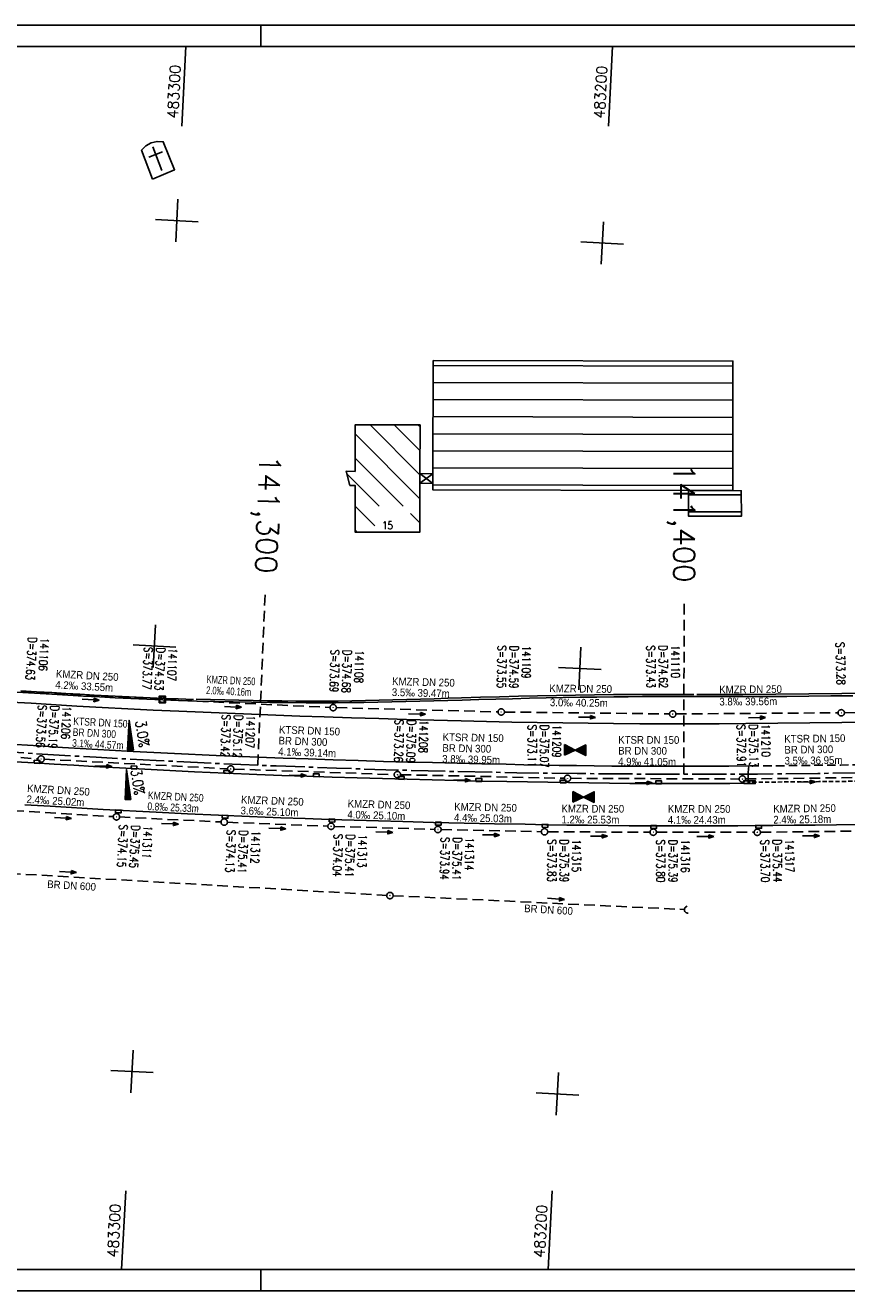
# Model space of a CAD drawing. Extents: x 4513629 to 4514764, y 5483662 to 5483959.
# Tile 3 of 6: x 4513969 to 4514162, y 5483662 to 5483959. Entities that reach past the tile are written whole.
import ezdxf
from ezdxf.enums import TextEntityAlignment as Align

# ---------------------------------------------------------------- set-up
doc = ezdxf.new("R2010")
doc.units = 0
doc.header["$LTSCALE"] = 10
doc.header["$MEASUREMENT"] = 0
for name, pattern in [('ACHSE', [5.5, 4, -0.5, 0.5, -0.5]), ('LT00', [0]), ('LT11', [0.3, 0.2, -0.1]), ('LT17', [0.15, 0.1, -0.05]), ('STRICHLINIE2', [0.375, 0.25, -0.125])]:
    doc.linetypes.add(name, pattern=pattern)
doc.layers.get('0').update_dxf_attribs({"linetype": 'LT00'})
for name, color, linetype in [('-BESCH', 7, 'STRICHLINIE2'), ('-BESCH-nachrichtlich', 81, 'STRICHLINIE2'), ('-BKAN012', 140, 'LT00'), ('-BKAN013', 140, 'LT00'), ('-BSCH012', 5, 'LT00'), ('-BSCH013', 5, 'LT00'), ('-Halt-Pfeil', 4, 'LT00'), ('A-TEXT-KILOMETER', 30, 'LT17'), ('AX-020', 250, 'ACHSE'), ('DFK_BEB_SCHR', 254, 'LT00'), ('DFK_BEBAUUNG', 250, 'LT00'), ('DFK_HAUS_NR', 250, 'Continuous'), ('HTP_OST', 11, 'LT00'), ('HTP_WEST', 11, 'LT00'), ('MITTELSUE_L', 250, 'LT11'), ('QUER_OST', 11, 'LT00'), ('QUER_WEST', 11, 'LT00'), ('RAHMEN', 250, 'Continuous'), ('SCHLITZRINNE-KATASTER', 182, 'LT17'), ('V1_PARK_MS', 1, 'LT00'), ('V1_SINKK', 182, 'LT00'), ('V_AFBR_BAB', 250, 'LT00'), ('V_KA_MULD', 182, 'LT00'), ('V_KA_PRUF', 182, 'LT00'), ('V_RASTER', 250, 'LT00'), ('V_RINNE', 183, 'LT00'), ('V_SINKK', 182, 'LT00'), ('V_UK_DURCH', 182, 'LT00')]:
    doc.layers.add(name, color=color, linetype=linetype)
doc.styles.add('Haltungsbeschriftung', font='arial.ttf', dxfattribs={"width": 0.75})
doc.styles.add('Kilometrierung', font='romans.shx')
doc.styles.add('ROMANS', font='romans.shx')
doc.styles.add('schachtbeschriftung', font='romans.shx', dxfattribs={"width": 0.75, "height": 0.2})
doc.styles.get("Standard").update_dxf_attribs({"font": 'romans.shx', "width": 0.8})

# ---------------------------------------------------------------- blocks, each defined once
blk = doc.blocks.new('SYMB1107')
at = {"color": 0, "linetype": 'ByBlock'}
for points in [[(-0.2, 0), (-0.196157, 0.039018), (-0.184776, 0.076537), (-0.166294, 0.111114), (-0.141421, 0.141421), (-0.111114, 0.166294), (-0.076537, 0.184776), (-0.039018, 0.196157), (0, 0.2)], [(0, 0.2), (0.039018, 0.196157), (0.076537, 0.184776), (0.111114, 0.166294), (0.141421, 0.141421), (0.166294, 0.111114), (0.184776, 0.076537), (0.196157, 0.039018), (0.2, 0)]]:
    blk.add_lwpolyline(points, dxfattribs=at)
blk = doc.blocks.new('SYMB0003')
at = {"color": 0, "linetype": 'ByBlock'}
for p, q in [((-0.015712, 0), (0.010166, 0.012015)), ((0, -0.021257), (-0.015712, 0)), ((0.010166, 0.012015), (0, -0.021257))]:
    blk.add_line(p, q, dxfattribs=at)
for points in [[(-0.031395, 0.499013), (-0.093691, 0.491144), (-0.154509, 0.475528), (-0.21289, 0.452414), (-0.267913, 0.422164), (-0.318712, 0.385257), (-0.364484, 0.342274), (-0.404509, 0.293893), (-0.438154, 0.240877), (-0.464888, 0.184062), (-0.484292, 0.124345), (-0.496058, 0.062667), (-0.5, 0)], [(-0.5, 0), (-0.496058, -0.062667), (-0.484292, -0.124345), (-0.464888, -0.184062), (-0.438154, -0.240877), (-0.404509, -0.293893), (-0.364485, -0.342274), (-0.318712, -0.385257), (-0.267914, -0.422164), (-0.21289, -0.452414), (-0.154509, -0.475529), (-0.093691, -0.491144), (-0.031395, -0.499014), (0.031395, -0.499014)], [(0.5, 0), (0.496057, 0.062667), (0.484292, 0.124345), (0.464888, 0.184062), (0.438153, 0.240877), (0.404509, 0.293893), (0.364484, 0.342274), (0.318712, 0.385257), (0.267913, 0.422164), (0.21289, 0.452414), (0.154509, 0.475528), (0.093691, 0.491144), (0.031395, 0.499013), (-0.031395, 0.499013)], [(0.031395, -0.499014), (0.093691, -0.491144), (0.154509, -0.475529), (0.21289, -0.452414), (0.267914, -0.422164), (0.318712, -0.385257), (0.364485, -0.342274), (0.404509, -0.293893), (0.438154, -0.240877), (0.464889, -0.184062), (0.484292, -0.124345), (0.496058, -0.062667), (0.5, 0)]]:
    blk.add_lwpolyline(points, dxfattribs=at)
blk = doc.blocks.new('SYMB1210')
at = {"color": 0, "linetype": 'ByBlock'}
blk.add_line((0.018815, -0.179014), (0.055623, -0.17119), dxfattribs=at)
for points in [[(-0.2, -0.2), (-0.2, 0.2), (0.2, 0.2), (0.2, -0.2), (-0.2, -0.2)], [(0.018815, 0.179014), (-0.018815, 0.179014), (-0.055623, 0.17119), (-0.09, 0.155885), (-0.120444, 0.133766), (-0.145623, 0.105801), (-0.164438, 0.073213), (-0.176067, 0.037424), (-0.18, 0)], [(-0.18, 0), (-0.176067, -0.037424), (-0.164438, -0.073213), (-0.145623, -0.105801), (-0.120444, -0.133766), (-0.09, -0.155885), (-0.055623, -0.17119), (-0.018815, -0.179014), (0.018815, -0.179014)], [(0.18, 0), (0.176067, 0.037424), (0.164438, 0.073213), (0.145623, 0.105801), (0.120444, 0.133766), (0.09, 0.155885), (0.055623, 0.17119), (0.018815, 0.179014)], [(0.055623, -0.17119), (0.09, -0.155885), (0.120444, -0.133766), (0.145623, -0.105801), (0.164438, -0.073213), (0.176067, -0.037424), (0.18, 0)]]:
    blk.add_lwpolyline(points, dxfattribs=at)
blk = doc.blocks.new('SYMB0072')
at = {"color": 0, "linetype": 'ByBlock'}
for p, q in [((-0.5, -0.25), (-0.5, 0.25)), ((-0.5, 0.25), (0, 0)), ((-0.5, -0.25), (-0.5, 0.25)), ((0, 0), (-0.5, -0.25)), ((-0.48, -0.24), (-0.48, 0.24)), ((-0.46, -0.23), (-0.46, 0.23)), ((-0.44, -0.22), (-0.44, 0.22)), ((-0.42, -0.21), (-0.42, 0.21)), ((-0.4, -0.2), (-0.4, 0.2)), ((-0.38, -0.19), (-0.38, 0.19)), ((-0.36, -0.18), (-0.36, 0.18)), ((-0.34, -0.17), (-0.34, 0.17)), ((-0.32, -0.16), (-0.32, 0.16)), ((-0.3, -0.15), (-0.3, 0.15)), ((-0.28, -0.14), (-0.28, 0.14)), ((-0.26, -0.13), (-0.26, 0.13)), ((-0.24, -0.12), (-0.24, 0.12)), ((-0.22, -0.11), (-0.22, 0.11)), ((-0.2, -0.1), (-0.2, 0.1)), ((-0.18, -0.09), (-0.18, 0.09)), ((-0.16, -0.08), (-0.16, 0.08)), ((-0.14, -0.07), (-0.14, 0.07)), ((-0.12, -0.06), (-0.12, 0.06)), ((-0.1, -0.05), (-0.1, 0.05)), ((-0.08, -0.04), (-0.08, 0.04)), ((-0.06, -0.03), (-0.06, 0.03)), ((-0.04, -0.02), (-0.04, 0.02)), ((-0.02, -0.01), (-0.02, 0.01)), ((0.02, -0.01), (0.02, 0.01)), ((0.04, -0.02), (0.04, 0.02)), ((0.06, -0.03), (0.06, 0.03)), ((0.08, -0.04), (0.08, 0.04)), ((0.1, -0.05), (0.1, 0.05)), ((0.12, -0.06), (0.12, 0.06)), ((0.14, -0.07), (0.14, 0.07)), ((0.16, -0.08), (0.16, 0.08)), ((0.18, -0.09), (0.18, 0.09)), ((0.2, -0.1), (0.2, 0.1)), ((0.22, -0.11), (0.22, 0.11)), ((0.24, -0.12), (0.24, 0.12)), ((0.26, -0.13), (0.26, 0.13)), ((0.28, -0.14), (0.28, 0.14)), ((0.3, -0.15), (0.3, 0.15)), ((0.32, -0.16), (0.32, 0.16)), ((0.34, -0.17), (0.34, 0.17)), ((0.36, -0.18), (0.36, 0.18)), ((0.38, -0.19), (0.38, 0.19)), ((0.4, -0.2), (0.4, 0.2)), ((0.42, -0.21), (0.42, 0.21)), ((0.44, -0.22), (0.44, 0.22)), ((0.46, -0.23), (0.46, 0.23)), ((0.48, -0.24), (0.48, 0.24)), ((0.5, -0.25), (0.5, 0.25))]:
    blk.add_line(p, q, dxfattribs=at)
blk.add_lwpolyline([(0, 0), (0.5, 0.25), (0.5, -0.25), (0, 0)], dxfattribs=at)
blk = doc.blocks.new('SYMB0070')
at = {"color": 0, "linetype": 'ByBlock'}
for p, q in [((-0.5, 0), (0.2, 0)), ((0.5, 0), (0.2, 0.1)), ((0.2, 0.1), (0.2, 0)), ((0.468, 0), (0.21, 0.086)), ((0.21, 0.086), (0.21, -0.086)), ((0.21, -0.086), (0.468, 0)), ((0.22, -0.072), (0.437, 0)), ((0.23, -0.058), (0.405, 0)), ((0.24, -0.045), (0.374, 0)), ((0.342, 0), (0.25, 0.031)), ((0.25, 0.031), (0.25, -0.031)), ((0.25, -0.031), (0.342, 0)), ((0.26, -0.017), (0.31, 0)), ((0.27, -0.003), (0.279, 0))]:
    blk.add_line(p, q, dxfattribs=at)
for points in [[(0.2, 0), (0.2, -0.1), (0.5, 0)], [(0.437, 0), (0.22, 0.072), (0.22, -0.072)], [(0.405, 0), (0.23, 0.058), (0.23, -0.058)], [(0.374, 0), (0.24, 0.045), (0.24, -0.045)], [(0.31, 0), (0.26, 0.017), (0.26, -0.017)], [(0.279, 0), (0.27, 0.003), (0.27, -0.003)]]:
    blk.add_lwpolyline(points, dxfattribs=at)
blk = doc.blocks.new('SYMB0652')
at = {"color": 0, "linetype": 'ByBlock'}
blk.add_lwpolyline([(-0.15, -0.075), (0.15, -0.075), (0.15, 0.075), (-0.15, 0.075), (-0.15, -0.075)], dxfattribs=at)

msp = doc.modelspace()

# ---------------------------------------------------------------- linework, layer by layer
at = {"layer": '-BESCH'}
for p, q in [((4513968.6, 5483802.19), (4514000.6, 5483800.37)), ((4514002.1, 5483800.29), (4514040.72, 5483798.49)), ((4514042.22, 5483798.43), (4514080.17, 5483797.44)), ((4514081.67, 5483797.41), (4514120.42, 5483796.95)), ((4514121.92, 5483796.95), (4514159.99, 5483797.22)), ((4514161.49, 5483797.24), (4514200.03, 5483798.19)), ((4513934.44, 5483788.96), (4513972.17, 5483786.42)), ((4513973.66, 5483786.33), (4514016.67, 5483784.08)), ((4514018.17, 5483784.01), (4514055.79, 5483782.72)), ((4514057.29, 5483782.68), (4514095.73, 5483781.87)), ((4514097.23, 5483781.85), (4514136.78, 5483781.68)), ((4514138.28, 5483781.69), (4514173.73, 5483782.14)), ((4513966.36, 5483774.25), (4513989.85, 5483772.85)), ((4513991.34, 5483772.77), (4514015.14, 5483771.6)), ((4514016.64, 5483771.53), (4514040.22, 5483770.62)), ((4514041.72, 5483770.57), (4514065.31, 5483769.85)), ((4514066.81, 5483769.81), (4514090.33, 5483769.31)), ((4514091.83, 5483769.29), (4514115.86, 5483769.21)), ((4514117.36, 5483769.21), (4514140.28, 5483769.19)), ((4514141.78, 5483769.2), (4514165.46, 5483769.47))]:
    msp.add_line(p, q, dxfattribs=at)
at = {"layer": '-BESCH-nachrichtlich', "flags": 128}
msp.add_lwpolyline([(4513891.98, 5483766.34), (4513894.2, 5483763.67), (4514054.8, 5483754.33), (4514123.9, 5483751.05)], dxfattribs=at)
at = {"layer": 'A-TEXT-KILOMETER', "ltscale": 2.5}
for p, q in [((4514023.79, 5483784.92), (4514025.48, 5483824.89)), ((4514123.76, 5483782.81), (4514123.86, 5483822.82))]:
    msp.add_line(p, q, dxfattribs=at)
at = {"layer": 'AX-020', "ltscale": 0.2, "flags": 128}
msp.add_lwpolyline([(4513654.46, 5483819.13), (4513656.44, 5483818.9), (4513672.47, 5483817.03), (4513676.57, 5483816.56), (4513690.6, 5483814.92), (4513704.63, 5483813.29), (4513718.66, 5483811.67), (4513732.69, 5483810.06), (4513746.72, 5483808.46), (4513760.76, 5483806.88), (4513774.8, 5483805.32), (4513788.84, 5483803.79), (4513802.88, 5483802.28), (4513816.93, 5483800.8), (4513830.98, 5483799.36), (4513845.03, 5483797.96), (4513859.09, 5483796.59), (4513873.15, 5483795.28), (4513887.22, 5483794.01), (4513901.29, 5483792.79), (4513915.36, 5483791.63), (4513929.44, 5483790.53), (4513943.53, 5483789.48), (4513957.62, 5483788.51), (4513971.71, 5483787.61), (4513985.81, 5483786.77), (4513999.9, 5483786.02), (4514014.01, 5483785.34), (4514028.12, 5483784.75), (4514042.24, 5483784.23), (4514056.35, 5483783.79), (4514070.47, 5483783.44), (4514084.59, 5483783.16), (4514098.72, 5483782.96), (4514112.84, 5483782.85), (4514126.96, 5483782.81), (4514141.09, 5483782.85), (4514155.21, 5483782.98), (4514169.33, 5483783.18), (4514183.45, 5483783.46), (4514197.57, 5483783.83), (4514211.69, 5483784.27), (4514225.8, 5483784.79), (4514239.91, 5483785.4), (4514254.02, 5483786.08), (4514268.12, 5483786.84), (4514282.22, 5483787.69), (4514296.32, 5483788.61), (4514310.4, 5483789.61), (4514324.49, 5483790.69), (4514338.56, 5483791.85), (4514352.63, 5483793.1), (4514366.69, 5483794.42), (4514380.75, 5483795.82), (4514394.79, 5483797.3), (4514408.83, 5483798.86), (4514422.86, 5483800.5), (4514436.88, 5483802.22), (4514450.89, 5483804.02), (4514464.89, 5483805.89), (4514478.87, 5483807.85), (4514492.85, 5483809.89), (4514506.81, 5483812), (4514520.77, 5483814.2), (4514534.7, 5483816.47), (4514548.63, 5483818.82), (4514562.54, 5483821.25), (4514576.44, 5483823.76), (4514579.46, 5483824.33)], dxfattribs=at)
at = {"layer": 'DFK_BEB_SCHR'}
for p, q in [((4514135.3, 5483878.57), (4514064.92, 5483878.73)), ((4514064.91, 5483874.73), (4514135.29, 5483874.57)), ((4514135.29, 5483870.57), (4514064.91, 5483870.73)), ((4514061.84, 5483853.11), (4514050.13, 5483864.85)), ((4514055.78, 5483864.84), (4514061.84, 5483858.77)), ((4514061.85, 5483864.43), (4514061.44, 5483864.84)), ((4514064.9, 5483866.73), (4514135.28, 5483866.57)), ((4514046.65, 5483862.67), (4514061.83, 5483847.45)), ((4514135.28, 5483862.57), (4514064.89, 5483862.73)), ((4514064.89, 5483858.73), (4514135.27, 5483858.57)), ((4514057.91, 5483845.73), (4514046.64, 5483857.02)), ((4514044.67, 5483853.33), (4514052.25, 5483845.73)), ((4514135.27, 5483854.57), (4514064.88, 5483854.73)), ((4514064.88, 5483850.73), (4514135.26, 5483850.57)), ((4514137.27, 5483848.37), (4514124.88, 5483848.4)), ((4514051.21, 5483841.11), (4514046.62, 5483845.71)), ((4514061.83, 5483841.8), (4514059.64, 5483843.99)), ((4514124.87, 5483844.4), (4514137.28, 5483844.37)), ((4514046.62, 5483840.05), (4514047.03, 5483839.64))]:
    msp.add_line(p, q, dxfattribs=at)
at = {"layer": 'DFK_BEBAUUNG'}
for p, q in [((4514001.27, 5483924.52), (4513999.1, 5483930.1)), ((4513998.2, 5483927.61), (4514001.44, 5483928.88)), ((4514064.88, 5483851.07), (4514061.84, 5483853.39)), ((4514064.88, 5483853.34), (4514061.84, 5483853.39)), ((4514064.88, 5483853.34), (4514061.84, 5483851.09)), ((4514064.88, 5483851.07), (4514061.84, 5483851.09))]:
    msp.add_line(p, q, dxfattribs=at)
for points in [[(4513999.06, 5483922.51), (4513996.48, 5483929.3), (4513997.47, 5483930.33), (4513998.73, 5483931.01), (4514000.14, 5483931.32), (4514001.59, 5483931.27), (4514004.25, 5483924.67), (4513999.06, 5483922.51)], [(4514064.92, 5483879.92), (4514135.3, 5483879.76), (4514135.26, 5483849.39), (4514124.89, 5483849.42), (4514064.88, 5483849.53), (4514064.88, 5483851.07), (4514064.88, 5483853.34), (4514064.92, 5483879.92)], [(4514061.85, 5483864.84), (4514061.84, 5483853.39), (4514061.84, 5483851.09), (4514061.83, 5483839.62), (4514046.62, 5483839.64), (4514046.63, 5483850.61), (4514045.41, 5483850.6), (4514044.51, 5483853.9), (4514046.63, 5483853.88), (4514046.65, 5483864.85), (4514061.85, 5483864.84)], [(4514124.89, 5483849.42), (4514135.26, 5483849.39), (4514137.27, 5483849.34), (4514137.28, 5483843.36), (4514124.87, 5483843.41), (4514124.89, 5483849.42)]]:
    msp.add_lwpolyline(points, dxfattribs=at)
at = {"layer": 'MITTELSUE_L', "flags": 128}
msp.add_lwpolyline([(4514276.32, 5483789.26), (4514273.23, 5483789.07), (4514265.88, 5483788.65), (4514258.54, 5483788.26), (4514252.86, 5483787.96), (4514247.18, 5483787.69), (4514241.5, 5483787.42), (4514235.82, 5483787.16), (4514230.14, 5483786.92), (4514224.54, 5483786.68), (4514218.94, 5483786.46), (4514213.34, 5483786.25), (4514207.74, 5483786.05), (4514202.13, 5483785.86), (4514196.53, 5483785.69), (4514190.79, 5483785.54), (4514185.05, 5483785.4), (4514179.31, 5483785.28), (4514173.57, 5483785.17), (4514167.83, 5483785.08), (4514160.62, 5483784.97), (4514153.41, 5483784.88), (4514146.2, 5483784.8), (4514139, 5483784.74)], dxfattribs=at)
at = {"layer": 'QUER_OST'}
for p, q in [((4513993.45, 5483793.34), (4513993.88, 5483793.32)), ((4513993.83, 5483793.62), (4513993.46, 5483793.64)), ((4513993.48, 5483793.94), (4513993.79, 5483793.92)), ((4513993.74, 5483794.23), (4513993.49, 5483794.24)), ((4513993.51, 5483794.54), (4513993.7, 5483794.53)), ((4513993.65, 5483794.83), (4513993.52, 5483794.84)), ((4513993.54, 5483795.14), (4513993.61, 5483795.13)), ((4513993.56, 5483795.44), (4513993.55, 5483795.44)), ((4513994.28, 5483790.59), (4513993.31, 5483790.64)), ((4513993.32, 5483790.94), (4513994.23, 5483790.9)), ((4513994.19, 5483791.2), (4513993.34, 5483791.24)), ((4513993.36, 5483791.54), (4513994.14, 5483791.5)), ((4513994.1, 5483791.8), (4513993.37, 5483791.84)), ((4513993.39, 5483792.14), (4513994.05, 5483792.11)), ((4513994.01, 5483792.41), (4513993.4, 5483792.44)), ((4513993.42, 5483792.74), (4513993.97, 5483792.71)), ((4513993.92, 5483793.01), (4513993.43, 5483793.04)), ((4513993.2, 5483788.55), (4513994.59, 5483788.47)), ((4513994.55, 5483788.78), (4513993.22, 5483788.84)), ((4513993.23, 5483789.14), (4513994.5, 5483789.08)), ((4513994.46, 5483789.38), (4513993.25, 5483789.44)), ((4513993.26, 5483789.74), (4513994.41, 5483789.69)), ((4513994.37, 5483789.99), (4513993.28, 5483790.04)), ((4513993.29, 5483790.34), (4513994.32, 5483790.29))]:
    msp.add_line(p, q, dxfattribs=at)
msp.add_lwpolyline([(4513994.6, 5483788.42), (4513993.2, 5483788.5), (4513993.56, 5483795.49), (4513994.6, 5483788.42)], dxfattribs=at)
at = {"layer": 'QUER_WEST'}
for p, q in [((4513992.86, 5483781.75), (4513993.29, 5483781.73)), ((4513993.24, 5483782.03), (4513992.87, 5483782.05)), ((4513992.89, 5483782.35), (4513993.2, 5483782.34)), ((4513993.15, 5483782.64), (4513992.9, 5483782.65)), ((4513992.92, 5483782.95), (4513993.11, 5483782.94)), ((4513993.06, 5483783.25), (4513992.93, 5483783.25)), ((4513992.95, 5483783.55), (4513993.02, 5483783.55)), ((4513992.98, 5483783.85), (4513992.97, 5483783.85)), ((4513992.71, 5483778.76), (4513993.74, 5483778.71)), ((4513993.69, 5483779.01), (4513992.72, 5483779.06)), ((4513992.74, 5483779.36), (4513993.65, 5483779.31)), ((4513993.6, 5483779.61), (4513992.75, 5483779.66)), ((4513992.77, 5483779.96), (4513993.56, 5483779.92)), ((4513993.51, 5483780.22), (4513992.78, 5483780.26)), ((4513992.8, 5483780.56), (4513993.47, 5483780.52)), ((4513993.42, 5483780.82), (4513992.81, 5483780.86)), ((4513992.83, 5483781.15), (4513993.38, 5483781.13)), ((4513993.33, 5483781.43), (4513992.84, 5483781.45)), ((4513992.62, 5483776.96), (4513994, 5483776.89)), ((4513993.96, 5483777.19), (4513992.63, 5483777.26)), ((4513992.65, 5483777.56), (4513993.91, 5483777.49)), ((4513993.87, 5483777.8), (4513992.66, 5483777.86)), ((4513992.68, 5483778.16), (4513993.82, 5483778.1)), ((4513993.78, 5483778.4), (4513992.69, 5483778.46))]:
    msp.add_line(p, q, dxfattribs=at)
msp.add_lwpolyline([(4513994.01, 5483776.84), (4513992.61, 5483776.91), (4513992.97, 5483783.9), (4513994.01, 5483776.84)], dxfattribs=at)
at = {"layer": 'RAHMEN'}
for p, q in [((4514024.46, 5483958.58), (4514024.46, 5483953.58)), ((4514024.46, 5483661.58), (4514024.46, 5483666.58))]:
    msp.add_line(p, q, dxfattribs=at)
for points in [[(4513629.46, 5483661.58), (4514764.46, 5483661.58), (4514764.46, 5483958.58), (4513629.46, 5483958.58), (4513629.46, 5483661.58)], [(4513654.46, 5483666.58), (4514579.46, 5483666.58), (4514579.46, 5483953.58), (4513654.46, 5483953.58), (4513654.46, 5483666.58)]]:
    msp.add_lwpolyline(points, dxfattribs=at)
at = {"layer": 'SCHLITZRINNE-KATASTER', "flags": 128}
msp.add_lwpolyline([(4514139.85, 5483780.94, 0.001605), (4514162.61, 5483781.14, 0.003515), (4514173, 5483781.34, 0.000082), (4514212.9, 5483782.4, 0.002654), (4514214.14, 5483782.44, 0.002059), (4514216.02, 5483782.51, 0.000099), (4514255.22, 5483784.3, 0.002693), (4514260.72, 5483784.59, 0.000948), (4514276.34, 5483785.5)], format="xyb", dxfattribs=at)
at = {"layer": 'V1_PARK_MS'}
msp.add_lwpolyline([(4514138.86, 5483780.67), (4514138.88, 5483781.88), (4514138.89, 5483782.45), (4514138.91, 5483783.22), (4514138.95, 5483783.98), (4514139, 5483784.74)], dxfattribs=at)
at = {"layer": 'V_AFBR_BAB'}
for points in [[(4514168.38, 5483795.06), (4514160.86, 5483794.94), (4514153.35, 5483794.84), (4514145.83, 5483794.76), (4514138.31, 5483794.7), (4514132.1, 5483794.67), (4514125.89, 5483794.65), (4514119.68, 5483794.65), (4514113.47, 5483794.67), (4514107.26, 5483794.71), (4514101.3, 5483794.77), (4514095.35, 5483794.85), (4514089.39, 5483794.94), (4514083.44, 5483795.05), (4514077.48, 5483795.18), (4514071.53, 5483795.32), (4514065.09, 5483795.48), (4514058.65, 5483795.66), (4514052.21, 5483795.85), (4514045.77, 5483796.05), (4514039.33, 5483796.27), (4514033.65, 5483796.46), (4514027.97, 5483796.66), (4514022.29, 5483796.88), (4514016.6, 5483797.1), (4514010.92, 5483797.34), (4514005.24, 5483797.59), (4513999.25, 5483797.86), (4513993.25, 5483798.16), (4513987.26, 5483798.47), (4513981.26, 5483798.81), (4513975.27, 5483799.16), (4513970.57, 5483799.45), (4513965.87, 5483799.75)], [(4514139, 5483784.74), (4514134.33, 5483784.71), (4514129.66, 5483784.68), (4514124.99, 5483784.67), (4514120.32, 5483784.66), (4514115.65, 5483784.67), (4514110.98, 5483784.69), (4514106.86, 5483784.73), (4514102.73, 5483784.77), (4514098.61, 5483784.83), (4514094.48, 5483784.89), (4514090.36, 5483784.97), (4514086.24, 5483785.04), (4514082.11, 5483785.13), (4514076.34, 5483785.25), (4514070.57, 5483785.38), (4514064.8, 5483785.52), (4514059.03, 5483785.67), (4514053.25, 5483785.83), (4514047.37, 5483786), (4514041.48, 5483786.18), (4514035.6, 5483786.38), (4514029.71, 5483786.59), (4514023.83, 5483786.82), (4514014.04, 5483787.22), (4514004.26, 5483787.68), (4513994.48, 5483788.17), (4513988.97, 5483788.47), (4513983.47, 5483788.78), (4513977.96, 5483789.1), (4513972.45, 5483789.43), (4513966.95, 5483789.77)], [(4514138.86, 5483780.67), (4514138.86, 5483780.67), (4514134.6, 5483780.65), (4514129.9, 5483780.63), (4514125.2, 5483780.62), (4514120.5, 5483780.62), (4514115.8, 5483780.63), (4514111.1, 5483780.66), (4514106.3, 5483780.7), (4514101.49, 5483780.76), (4514096.69, 5483780.83), (4514091.88, 5483780.91), (4514087.07, 5483781), (4514082.27, 5483781.09), (4514076.42, 5483781.21), (4514070.57, 5483781.34), (4514064.72, 5483781.47), (4514058.87, 5483781.62), (4514053.02, 5483781.78), (4514047.12, 5483781.95), (4514041.22, 5483782.13), (4514035.32, 5483782.33), (4514029.43, 5483782.54), (4514023.53, 5483782.76), (4514016.24, 5483783.06), (4514008.95, 5483783.39), (4514001.66, 5483783.74), (4513994.37, 5483784.12), (4513989.77, 5483784.37), (4513985.17, 5483784.63), (4513980.56, 5483784.9), (4513975.96, 5483785.18), (4513971.36, 5483785.46), (4513966.76, 5483785.75)], [(4513969.06, 5483775.66), (4513975.01, 5483775.29), (4513987.48, 5483774.56), (4513999.95, 5483773.9), (4514007.25, 5483773.54), (4514014.55, 5483773.2), (4514021.85, 5483772.89), (4514029.15, 5483772.6), (4514034.89, 5483772.39), (4514040.62, 5483772.2), (4514046.36, 5483772.02), (4514052.09, 5483771.85), (4514057.82, 5483771.69), (4514065.01, 5483771.51), (4514072.19, 5483771.34), (4514079.37, 5483771.19), (4514086.55, 5483771.05), (4514091.42, 5483770.96), (4514096.29, 5483770.88), (4514101.17, 5483770.81), (4514106.04, 5483770.75), (4514110.91, 5483770.71), (4514115.78, 5483770.68), (4514119.91, 5483770.67), (4514124.04, 5483770.67), (4514128.17, 5483770.67), (4514132.3, 5483770.69), (4514136.43, 5483770.71), (4514140.56, 5483770.74), (4514144.69, 5483770.77), (4514149.65, 5483770.82), (4514154.61, 5483770.86), (4514159.58, 5483770.92), (4514164.54, 5483770.98)]]:
    msp.add_lwpolyline(points, dxfattribs=at)
at = {"layer": 'V_RASTER'}
for p, q in [((4514006.91, 5483953.58), (4514005.93, 5483934.93)), ((4514106.07, 5483934.93), (4514107.05, 5483953.58)), ((4514005.02, 5483917.74), (4514004.5, 5483907.75)), ((4513999.77, 5483913.01), (4514009.75, 5483912.49)), ((4514104.36, 5483902.5), (4514104.89, 5483912.48)), ((4514099.63, 5483907.75), (4514109.62, 5483907.23)), ((4513999.77, 5483817.88), (4513999.24, 5483807.89)), ((4514004.5, 5483812.62), (4513994.51, 5483813.15)), ((4514099.1, 5483802.64), (4514099.63, 5483812.62)), ((4514104.36, 5483807.37), (4514094.37, 5483807.89)), ((4513994.51, 5483718.02), (4513993.99, 5483708.03)), ((4513989.25, 5483713.29), (4513999.24, 5483712.76)), ((4514093.85, 5483702.77), (4514094.37, 5483712.76)), ((4514089.12, 5483708.03), (4514099.1, 5483707.5)), ((4513992.78, 5483685.06), (4513991.8, 5483666.58)), ((4514091.94, 5483666.58), (4514092.91, 5483685.06))]:
    msp.add_line(p, q, dxfattribs=at)
at = {"layer": 'V_RINNE'}
for points in [[(4513968.16, 5483802.39), (4513971.81, 5483802.18), (4513975.45, 5483801.96), (4513978.74, 5483801.76), (4513982.03, 5483801.57), (4513985.33, 5483801.38), (4513988.62, 5483801.19), (4513991.91, 5483801.02), (4513995.21, 5483800.86), (4513998.5, 5483800.71), (4514001.8, 5483800.58), (4514005.09, 5483800.47), (4514006.9, 5483800.42), (4514008.72, 5483800.37)], [(4513967.24, 5483802.06), (4513971.34, 5483801.81), (4513975.43, 5483801.58), (4513979.15, 5483801.36), (4513982.86, 5483801.15), (4513986.58, 5483800.95), (4513990.3, 5483800.76), (4513994.01, 5483800.57), (4513997.73, 5483800.4), (4514001.45, 5483800.25), (4514005.16, 5483800.11), (4514009.44, 5483799.97), (4514013.72, 5483799.86), (4514018, 5483799.77), (4514022.29, 5483799.7), (4514026.57, 5483799.64), (4514030.85, 5483799.61), (4514035.13, 5483799.59), (4514039.41, 5483799.59), (4514040.75, 5483799.59), (4514042.08, 5483799.59), (4514045.37, 5483799.61), (4514048.67, 5483799.65), (4514051.96, 5483799.7), (4514055.25, 5483799.77), (4514058.54, 5483799.84), (4514061.84, 5483799.93), (4514065.13, 5483800.01), (4514068.42, 5483800.1), (4514071.71, 5483800.2), (4514075.67, 5483800.31), (4514079.63, 5483800.42), (4514083.58, 5483800.52), (4514087.54, 5483800.62), (4514091.5, 5483800.71), (4514095.45, 5483800.79), (4514099.41, 5483800.86), (4514103.37, 5483800.92), (4514107.33, 5483800.97), (4514110.69, 5483800.99), (4514114.05, 5483801.01), (4514117.42, 5483801.02), (4514120.78, 5483801.02), (4514124.14, 5483801.02), (4514127.5, 5483801.01), (4514130.87, 5483801.01), (4514134.23, 5483801.01), (4514137.59, 5483801.02), (4514142.77, 5483801.04), (4514147.95, 5483801.07), (4514153.13, 5483801.12), (4514158.31, 5483801.18), (4514163.48, 5483801.24)], [(4514009.34, 5483800.4), (4514012.68, 5483800.32), (4514016.02, 5483800.25), (4514019.36, 5483800.17), (4514022.7, 5483800.11), (4514026.04, 5483800.05), (4514029.38, 5483800.01), (4514032.71, 5483799.98), (4514036.05, 5483799.97), (4514039.39, 5483799.97), (4514042.61, 5483799.99), (4514045.84, 5483800.04), (4514049.06, 5483800.09), (4514052.28, 5483800.16), (4514055.5, 5483800.24), (4514058.73, 5483800.33), (4514061.95, 5483800.42), (4514065.17, 5483800.52), (4514068.39, 5483800.62), (4514071.62, 5483800.72), (4514076.07, 5483800.86), (4514080.52, 5483800.98), (4514084.98, 5483801.1), (4514089.43, 5483801.2), (4514093.88, 5483801.3), (4514098.34, 5483801.38), (4514102.79, 5483801.44), (4514107.24, 5483801.49), (4514110.4, 5483801.51), (4514113.55, 5483801.52), (4514116.7, 5483801.53), (4514119.85, 5483801.53), (4514123, 5483801.53), (4514126.16, 5483801.52)], [(4514126.81, 5483801.5), (4514130.42, 5483801.51), (4514134.02, 5483801.53), (4514137.62, 5483801.54), (4514153.12, 5483801.66), (4514168.62, 5483801.85)]]:
    msp.add_lwpolyline(points, dxfattribs=at)

# ---------------------------------------------------------------- block references
at = {"layer": '-Halt-Pfeil', "yscale": 4.000000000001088, "zscale": 4}
for p, xscale, rotation in [((4513984.54, 5483800.28), 3.999999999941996, 356.7388899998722), ((4514017.95, 5483798.62), 3.999999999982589, 357.3272500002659), ((4514061.17, 5483796.94), 4.000000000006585, 358.499560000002), ((4514101.04, 5483796.18), 3.999999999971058, 359.3250600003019), ((4514140.96, 5483796.08), 4.000000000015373, 0.4021500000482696), ((4513987.51, 5483784.7), 3.999999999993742, 357.0052200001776), ((4514033.16, 5483782.55), 4.000000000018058, 358.0342299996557), ((4514071.73, 5483781.4), 4.000000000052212, 358.7864100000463), ((4514114.36, 5483780.78), 3.999999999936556, 359.7621999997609), ((4514152.66, 5483780.98), 4.000000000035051, 0.7343900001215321), ((4513978.05, 5483772.55), 3.999999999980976, 356.5813800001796), ((4514003.19, 5483771.18), 4.000000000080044, 357.183700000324), ((4514028.39, 5483770.08), 3.999999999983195, 357.7893399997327), ((4514053.48, 5483769.21), 3.999999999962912, 358.2546599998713), ((4514078.55, 5483768.56), 3.999999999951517, 358.7759199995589), ((4514103.84, 5483768.25), 4.000000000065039, 359.8111600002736), ((4514128.82, 5483768.2), 3.999999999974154, 359.9545400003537), ((4514153.63, 5483768.33), 4.000000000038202, 0.6679499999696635), ((4513979.19, 5483759.86), 4.000000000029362, 355.9999999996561), ((4514093.79, 5483753.54), 4.000000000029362, 355.9999999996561)]:
    msp.add_blockref('SYMB0070', p, dxfattribs=dict(at, xscale=xscale, rotation=rotation))
at = {"layer": 'HTP_OST', "xscale": 4.999999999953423, "yscale": 4.999999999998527, "zscale": 5, "rotation": 359.3530299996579}
msp.add_blockref('SYMB0072', (4514098.26, 5483788.47), dxfattribs=at)
at = {"layer": 'HTP_WEST', "xscale": 4.999999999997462, "yscale": 4.999999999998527, "zscale": 5, "rotation": 359.4019899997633}
msp.add_blockref('SYMB0072', (4514100.22, 5483777.45), dxfattribs=at)
at = {"layer": 'V1_SINKK', "xscale": 4.499999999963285, "yscale": 4.499999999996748, "zscale": 4.5, "rotation": 359.9999999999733}
msp.add_blockref('SYMB0652', (4514139.85, 5483780.94), dxfattribs=at)
at = {"layer": 'V_KA_MULD', "xscale": 3.800000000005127, "yscale": 3.799999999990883, "zscale": 3.8, "rotation": 359.9999999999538}
msp.add_blockref('SYMB1210', (4514001.35, 5483800.33), dxfattribs=at)
at = {"layer": 'V_KA_PRUF', "xscale": 1.500000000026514, "yscale": 1.499999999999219, "zscale": 1.5, "rotation": 359.9999999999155}
for p in [(4514041.47, 5483798.45), (4514080.92, 5483797.42), (4514121.17, 5483796.94), (4514160.74, 5483797.22), (4513972.91, 5483786.37), (4514017.42, 5483784.04), (4514056.54, 5483782.7), (4514096.48, 5483781.85), (4514137.53, 5483781.68), (4513990.59, 5483772.8), (4514015.89, 5483771.56), (4514040.97, 5483770.59), (4514066.06, 5483769.83), (4514091.08, 5483769.29), (4514116.61, 5483769.21), (4514141.03, 5483769.19), (4514054.8, 5483754.33)]:
    msp.add_blockref('SYMB0003', p, dxfattribs=at)
at = {"layer": 'V_SINKK', "yscale": 4.499999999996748, "zscale": 4.5}
for p, xscale, rotation in [((4513971.94, 5483785.7), 4.500000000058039, 357.000000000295), ((4513994.72, 5483784.38), 4.500000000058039, 357.000000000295), ((4514016.48, 5483783.33), 4.500000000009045, 357.9999999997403), ((4514037.48, 5483782.57), 4.500000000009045, 357.9999999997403), ((4514057.46, 5483781.94), 4.499999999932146, 358.9999999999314), ((4514075.65, 5483781.47), 4.499999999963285, 359.9999999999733), ((4514095.41, 5483781.11), 4.499999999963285, 359.9999999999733), ((4514117.88, 5483780.89), 4.499999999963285, 359.9999999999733), ((4514138.53, 5483780.93), 4.499999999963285, 359.9999999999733), ((4513991.03, 5483774.08), 4.500000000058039, 357.000000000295), ((4514016.09, 5483772.83), 4.500000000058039, 357.000000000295), ((4514041.18, 5483771.94), 4.500000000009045, 357.9999999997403), ((4514066.14, 5483771.2), 4.499999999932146, 358.9999999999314), ((4514091.18, 5483770.68), 4.499999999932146, 358.9999999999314), ((4514116.69, 5483770.41), 4.499999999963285, 359.9999999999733), ((4514141.34, 5483770.46), 4.499999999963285, 359.9999999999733)]:
    msp.add_blockref('SYMB0652', p, dxfattribs=dict(at, xscale=xscale, rotation=rotation))
at = {"layer": 'V_UK_DURCH', "xscale": 4.000000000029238, "yscale": 4.000000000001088, "zscale": 4, "rotation": 98.32305599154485}
msp.add_blockref('SYMB1107', (4514124.7, 5483751.01), dxfattribs=at)

# ---------------------------------------------------------------- texts
at = {"layer": '-BKAN012', "style": 'Haltungsbeschriftung'}
for s, rotation, width, p in [('BR DN 300', 357.0052, 0.8, (4513980.29, 5483791.82)), ('KTSR DN 150', 357.0052, 0.8, (4513980.42, 5483794.38)), ('KTSR DN 150', 358.0342, 0.9, (4514028.72, 5483792.38)), ('3.1‰ 44.57m', 357.0052, 0.8, (4513980.15, 5483789.27)), ('BR DN 300', 358.0342, 0.9, (4514028.63, 5483789.82)), ('KTSR DN 150', 358.7864, 0.9, (4514067.15, 5483790.65)), ('KTSR DN 150', 359.7622, 0.9, (4514108.38, 5483789.99)), ('KTSR DN 150', 0.7344, 0.9, (4514147.37, 5483790.19)), ('4.1‰ 39.14m', 358.0342, 0.9, (4514028.54, 5483787.26)), ('BR DN 300', 358.7864, 0.9, (4514067.09, 5483788.09)), ('BR DN 300', 359.7622, 0.9, (4514108.37, 5483787.43)), ('BR DN 300', 0.7344, 0.9, (4514147.4, 5483787.63)), ('3.8‰ 39.95m', 358.7864, 0.9, (4514067.04, 5483785.53)), ('4.9‰ 41.05m', 359.7622, 0.9, (4514108.36, 5483784.87)), ('3.5‰ 36.95m', 0.7344, 0.9, (4514147.43, 5483785.07))]:
    msp.add_text(s, height=1.8, rotation=rotation, dxfattribs=dict(at, width=width)).set_placement(p)
at = {"layer": '-BKAN013', "style": 'Haltungsbeschriftung'}
for s, rotation, width, p in [('KMZR DN 250', 356.7389, 0.9, (4513976.35, 5483805.52)), ('KMZR DN 250', 357.3273, 0.7, (4514011.74, 5483804.2)), ('KMZR DN 250', 358.4996, 0.9, (4514055.28, 5483803.74)), ('4.2‰ 33.55m', 356.7389, 0.9, (4513976.2, 5483802.96)), ('2.0‰ 40.16m', 357.3273, 0.7, (4514011.62, 5483801.64)), ('3.5‰ 39.47m', 358.4996, 0.9, (4514055.22, 5483801.18)), ('KMZR DN 250', 359.3251, 0.9, (4514092.21, 5483802.07)), ('KMZR DN 250', 0.4022, 0.9, (4514132.1, 5483801.78)), ('3.0‰ 40.25m', 359.3251, 0.9, (4514092.33, 5483798.78)), ('3.8‰ 39.56m', 0.4022, 0.9, (4514132.13, 5483798.93)), ('KMZR DN 250', 356.5814, 0.9, (4513969.59, 5483778.63)), ('KMZR DN 250', 357.1837, 0.8, (4513997.95, 5483776.97)), ('2.4‰ 25.02m', 356.5814, 0.9, (4513969.44, 5483776.07)), ('0.8‰ 25.33m', 357.1837, 0.8, (4513997.82, 5483774.41)), ('KMZR DN 250', 357.7893, 0.9, (4514019.81, 5483775.97)), ('KMZR DN 250', 358.2547, 0.9, (4514044.85, 5483775.03)), ('KMZR DN 250', 358.7759, 0.9, (4514069.87, 5483774.31)), ('KMZR DN 250', 359.8112, 0.9, (4514095.06, 5483773.84)), ('KMZR DN 250', 359.9545, 0.9, (4514120.03, 5483773.76)), ('KMZR DN 250', 0.6679, 0.9, (4514144.77, 5483773.79)), ('3.6‰ 25.10m', 357.7893, 0.9, (4514019.71, 5483773.41)), ('4.0‰ 25.10m', 358.2547, 0.9, (4514044.78, 5483772.48)), ('4.4‰ 25.03m', 358.7759, 0.9, (4514069.82, 5483771.75)), ('1.2‰ 25.53m', 359.8112, 0.9, (4514095.05, 5483771.28)), ('4.1‰ 24.43m', 359.9545, 0.9, (4514120.02, 5483771.2)), ('2.4‰ 25.18m', 0.6679, 0.9, (4514144.8, 5483771.23)), ('BR DN 600', 356.5814, 0.9, (4513974.3, 5483756.13)), ('BR DN 600', 356.5814, 0.9, (4514086.26, 5483750.45))]:
    msp.add_text(s, height=1.8, rotation=rotation, dxfattribs=dict(at, width=width)).set_placement(p)
at = {"layer": '-BSCH012', "style": 'schachtbeschriftung', "width": 0.75}
for s, rotation, p in [('S=373.56', 267.0052, (4513972.25, 5483799.1)), ('D=375.19', 267.0052, (4513975.13, 5483798.95)), ('141206', 267.0052, (4513978, 5483798.8)), ('S=373.42', 268.0342, (4514015.39, 5483796.85)), ('D=375.12', 268.0342, (4514018.27, 5483796.75)), ('141207', 268.0342, (4514021.14, 5483796.65)), ('S=373.26', 268.7864, (4514055.99, 5483795.65)), ('D=375.09', 268.7864, (4514058.87, 5483795.58)), ('141208', 268.7864, (4514061.75, 5483795.52)), ('S=373.11', 269.7622, (4514087.19, 5483794.43)), ('D=375.07', 269.7622, (4514090.07, 5483794.41)), ('141209', 269.7622, (4514092.95, 5483794.4)), ('S=372.91', 270.7344, (4514136.21, 5483794.48)), ('D=375.13', 270.7344, (4514139.09, 5483794.52)), ('141210', 270.7344, (4514141.97, 5483794.55))]:
    msp.add_text(s, height=2, rotation=rotation, dxfattribs=at).set_placement(p)
at = {"layer": '-BSCH013', "style": 'schachtbeschriftung', "width": 0.75}
for s, rotation, p in [('D=374.63', 266.7389, (4513969.89, 5483815)), ('141106', 266.7389, (4513972.77, 5483814.83)), ('S=373.77', 267.3272, (4513997.13, 5483812.7)), ('D=374.53', 267.3272, (4514000.01, 5483812.57)), ('141107', 267.3272, (4514002.88, 5483812.44)), ('S=373.69', 268.4996, (4514040.9, 5483812.08)), ('D=374.68', 268.4996, (4514043.78, 5483812.01)), ('141108', 268.4996, (4514046.66, 5483811.93)), ('S=373.55', 269.3251, (4514080.09, 5483813.04)), ('D=374.59', 269.3251, (4514082.97, 5483813)), ('141109', 269.3251, (4514085.85, 5483812.97)), ('S=373.43', 270.4022, (4514115.01, 5483813.05)), ('D=374.62', 270.4022, (4514117.89, 5483813.07)), ('141110', 270.4022, (4514120.77, 5483813.09)), ('S=373.28', 271.413, (4514159.45, 5483813.77)), ('S=374.15', 267.1837, (4513991.26, 5483771.02)), ('D=375.45', 267.1837, (4513994.13, 5483770.88)), ('141311', 267.1837, (4513997.01, 5483770.74)), ('S=374.13', 267.7893, (4514016.57, 5483769.78)), ('D=375.41', 267.7893, (4514019.45, 5483769.67)), ('141312', 267.7893, (4514022.33, 5483769.56)), ('S=374.04', 268.2547, (4514041.66, 5483768.82)), ('D=375.41', 268.2547, (4514044.54, 5483768.73)), ('141313', 268.2547, (4514047.42, 5483768.64)), ('S=373.94', 268.7759, (4514066.77, 5483768.06)), ('D=375.41', 268.7759, (4514069.65, 5483768)), ('141314', 268.7759, (4514072.53, 5483767.94)), ('S=373.83', 269.8112, (4514091.83, 5483767.54)), ('D=375.39', 269.8112, (4514094.71, 5483767.53)), ('141315', 269.8112, (4514097.59, 5483767.52)), ('S=373.80', 269.9545, (4514117.36, 5483767.46)), ('D=375.39', 269.9545, (4514120.24, 5483767.45)), ('141316', 269.9545, (4514123.12, 5483767.45)), ('S=373.70', 270.6679, (4514141.8, 5483767.45)), ('D=375.44', 270.6679, (4514144.68, 5483767.48)), ('141317', 270.6679, (4514147.56, 5483767.51))]:
    msp.add_text(s, height=2, rotation=rotation, dxfattribs=at).set_placement(p)
at = {"layer": 'A-TEXT-KILOMETER', "style": 'Kilometrierung'}
for s, rotation, p in [('141,300', 268, (4514025.69, 5483829.89)), ('141,400', 270, (4514123.88, 5483827.82))]:
    msp.add_text(s, height=5, rotation=rotation, dxfattribs=at).set_placement(p, align=Align.MIDDLE_RIGHT)
at = {"layer": 'DFK_HAUS_NR', "style": 'ROMANS', "width": 0.8}
msp.add_text('15', height=1.8, rotation=359.9266, dxfattribs=at).set_placement((4514053.01, 5483840.33))
at = {"layer": 'QUER_OST', "style": 'ROMANS', "width": 0.8}
msp.add_text('3.0%', height=2.5, rotation=278.4021, dxfattribs=at).set_placement((4513995.01, 5483795.26))
at = {"layer": 'QUER_WEST', "style": 'ROMANS', "width": 0.75}
msp.add_text('3.0%', height=2.5, rotation=278.4021, dxfattribs=at).set_placement((4513993.96, 5483783.69))
at = {"layer": 'V_RASTER'}
for s, width, p in [(' 483300', 0.979, (4514004.93, 5483934.98)), (' 483200', 0.965, (4514105.07, 5483934.98)), (' 483300', 0.979, (4513990.86, 5483667.64)), (' 483200', 0.965, (4514091, 5483667.64))]:
    msp.add_text(s, height=2.5, rotation=86.9876, dxfattribs=dict(at, width=width)).set_placement(p)

doc.saveas('drawing.dxf')
